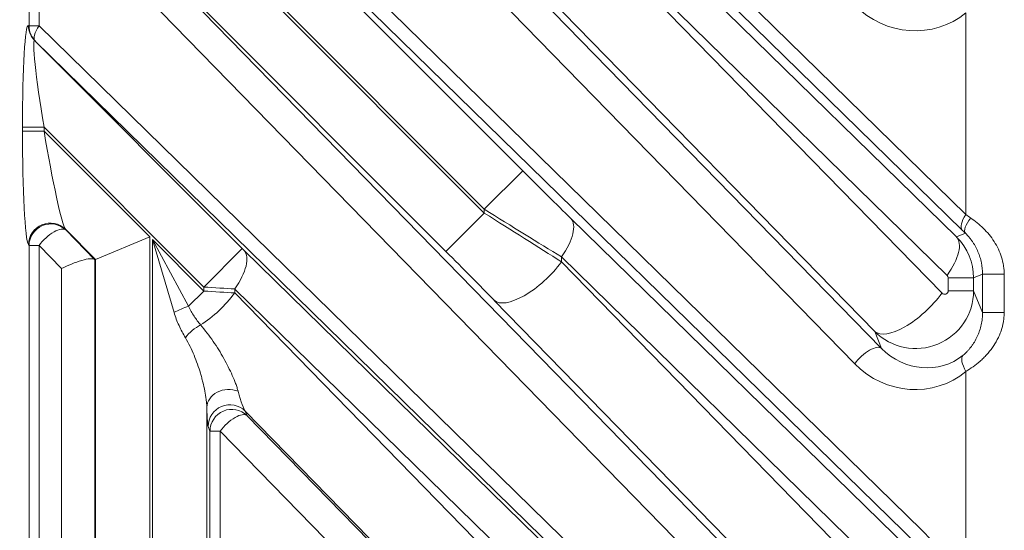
# Model space of a CAD drawing. Header units: millimetres. Extents: x 4 to 836, y 5 to 589.
# Tile 115 of 163: x 633.79 to 647.39, y 340.64 to 347.69. Entities that reach past the tile are written whole.
import ezdxf

# ---------------------------------------------------------------- set-up
doc = ezdxf.new("R2010")
doc.units = ezdxf.units.MM
doc.layers.add('1', color=7, linetype='Continuous', true_color=0xffffff)
doc.styles.add('ideas_simplex', font='simplex.shx')
doc.dimstyles.get("Standard").update_dxf_attribs({"dimtxt": 0.18, "dimasz": 0.18, "dimexe": 0.18, "dimexo": 0.0625, "dimgap": 0.09, "dimtad": 0, "dimtih": 1, "dimtoh": 1, "dimdec": 4, "dimzin": 0, "dimdsep": 46, "dimtxsty": 'Standard', "dimcen": 0.09, "dimadec": 0, "dimazin": 0, "dimtfac": 1, "dimtdec": 4, "dimtofl": 0, "dimtmove": 0, "dimatfit": 3, "dimfxl": 1, "dimtolj": 1, "dimtzin": 0, "dimarcsym": 0})

# ---------------------------------------------------------------- blocks, each defined once
blk = doc.blocks.new('_U14')
at = {"layer": '1', "color": 87, "lineweight": 25}
for p, q in [((659.001477, 397.718278), (657.501477, 397.718278)), ((657.501477, 397.718278), (657.501477, 392.093278)), ((671.706477, 397.718278), (670.206477, 397.718278)), ((671.706477, 392.093278), (671.706477, 397.718278)), ((657.501477, 392.093278), (659.001477, 392.093278)), ((670.206477, 392.093278), (671.706477, 392.093278))]:
    blk.add_line(p, q, dxfattribs=at)
at = {"layer": '1', "color": 152, "lineweight": 13}
for p, q in [((633.103977, 337.630815), (633.103977, 392.593278)), ((696.103977, 320.097855), (696.103977, 392.593278))]:
    blk.add_line(p, q, dxfattribs=at)
at = {"layer": '1', "color": 27, "lineweight": 13}
blk.add_line((633.103977, 390.593278), (696.103977, 390.593278), dxfattribs=at)
at = {"layer": '1', "color": 27, "lineweight": 18}
for points in [[(633.103977, 390.593278), (636.103975, 391.122259), (636.103979, 390.064297)], [(696.103977, 390.593278), (693.103979, 390.064297), (693.103975, 391.122259)]]:
    blk.add_solid(points, dxfattribs=at)
at = {"layer": '1', "color": 87, "linetype": 'Continuous', "lineweight": 25, "char_height": 3, "attachment_point": 7, "line_spacing_factor": 1.204819, "style": 'ideas_simplex'}
for s, insert in [('\\W1.0642;63', (661.942977, 399.853278)), ('\\W1.2097;2.48', (658.972977, 392.540778))]:
    blk.add_mtext(s, dxfattribs=dict(at, insert=insert))

msp = doc.modelspace()

# ---------------------------------------------------------------- linework, layer by layer
at = {"layer": '1', "color": 143, "linetype": 'Continuous', "lineweight": 13}
for p, q in [((638.673, 352.993), (646.86, 344.997)), ((634.056, 352.552), (646.251, 340.642)), ((633.996, 352.344), (640.737, 345.603)), ((646.199, 340.43), (634.004, 352.34)), ((637.5, 351.539), (645.696, 343.151)), ((645.325, 342.939), (637.128, 351.327)), ((640.207, 345.073), (634.124, 351.155)), ((634.124, 351.1), (640.207, 345.018)), ((641.403, 349.894), (646.732, 344.689)), ((639.677, 344.488), (634.42, 349.745)), ((634.428, 349.732), (644.291, 339.639)), ((633.917, 347.602), (633.917, 349.52)), ((643.919, 339.427), (634.056, 349.52)), ((634.056, 349.52), (634.056, 347.602)), ((646.601, 344.159), (641.273, 349.363)), ((641.273, 349.294), (646.53, 343.915)), ((645.6, 343.385), (640.343, 348.764)), ((646.86, 344.997), (646.86, 347.784)), ((633.909, 347.607), (633.917, 347.602)), ((634.056, 347.602), (633.917, 347.602)), ((634.056, 347.602), (642.692, 339.168)), ((634.004, 347.39), (633.996, 347.394)), ((633.996, 347.394), (636.862, 344.528)), ((642.64, 338.955), (634.004, 347.39)), ((634.124, 346.205), (633.825, 346.205)), ((633.825, 346.15), (633.825, 346.205)), ((634.124, 346.205), (634.124, 346.15)), ((636.332, 343.998), (634.124, 346.205)), ((634.124, 346.15), (633.825, 346.15)), ((634.124, 346.15), (635.585, 344.69)), ((640.737, 345.603), (640.207, 345.073)), ((639.677, 344.488), (640.207, 345.018)), ((640.207, 345.018), (640.207, 345.073)), ((641.403, 344.944), (646.077, 340.379)), ((634.835, 344.38), (634.42, 344.795)), ((634.42, 344.795), (634.428, 344.783)), ((646.732, 344.689), (646.853, 344.74)), ((633.917, 344.571), (633.909, 344.583)), ((634.056, 344.571), (633.917, 344.571)), ((633.917, 337.415), (633.917, 344.571)), ((634.056, 344.571), (634.056, 337.415)), ((634.367, 344.252), (634.056, 344.571)), ((635.585, 344.69), (635.585, 336.486)), ((635.623, 344.652), (636.332, 343.943)), ((635.623, 344.652), (636.122, 343.733)), ((635.92, 343.649), (635.623, 344.652)), ((635.623, 336.489), (635.623, 344.652)), ((636.862, 344.528), (636.332, 343.998)), ((636.889, 344.502), (642.589, 338.934)), ((634.827, 344.377), (634.827, 337.423)), ((634.835, 336.215), (634.835, 344.38)), ((641.273, 344.414), (641.273, 344.345)), ((645.946, 339.849), (641.273, 344.414)), ((641.273, 344.345), (645.315, 340.208)), ((634.367, 337.423), (634.367, 344.252)), ((647.09, 344.175), (646.966, 344.124)), ((647.09, 343.648), (647.09, 344.175)), ((647.09, 344.175), (647.388, 344.175)), ((647.388, 344.175), (647.388, 343.648)), ((646.616, 343.947), (646.616, 344.124)), ((646.966, 344.124), (646.616, 344.124)), ((646.966, 344.124), (646.966, 343.947)), ((636.122, 343.733), (636.332, 343.943)), ((636.332, 343.943), (636.332, 343.998)), ((636.758, 343.971), (636.758, 343.916)), ((642.459, 338.404), (636.758, 343.971)), ((636.758, 343.916), (641.803, 338.754)), ((646.966, 343.947), (646.616, 343.947)), ((646.966, 343.947), (647.09, 343.648)), ((644.385, 339.678), (640.343, 343.814)), ((647.09, 343.648), (647.388, 343.648)), ((645.696, 343.151), (645.6, 343.385)), ((646.86, 339.826), (646.86, 342.834)), ((636.373, 342.338), (636.373, 336.259)), ((640.873, 338.224), (636.903, 342.286)), ((636.903, 342.286), (636.929, 342.223)), ((636.929, 342.223), (638.617, 340.496)), ((636.417, 342.011), (636.391, 342.074)), ((636.557, 342.011), (636.417, 342.011)), ((636.417, 337.481), (636.417, 342.011)), ((636.557, 342.011), (636.557, 337.481)), ((638.245, 340.284), (636.557, 342.011))]:
    msp.add_line(p, q, dxfattribs=at)
at = {"layer": '1', "color": 143, "linetype": 'Continuous', "lineweight": 18}
for p, q in [((646.808, 344.785), (638.621, 352.781)), ((634.428, 344.783), (634.821, 344.38)), ((635.585, 344.69), (634.835, 344.38)), ((634.827, 344.377), (634.835, 344.38))]:
    msp.add_line(p, q, dxfattribs=at)
at = {"layer": '1', "color": 143, "linetype": 'Continuous', "lineweight": 13}
for centre, major_axis, ratio, start_param, end_param in [((646.114, 348.637), (-0.922, 0.663), 0.956601, 1.389775, 2.902578), ((633.911, 346.12), (-0.005, 1.487), 0.057298, 6.251751, 7.796367), ((634.208, 347.607), (-0.143, -0.263), 0.995743, 5.20921, 5.995239), ((634.216, 347.602), (-0.143, -0.263), 0.995743, 5.20921, 5.995239), ((634.216, 347.602), (0.21, 0.215), 0.410893, 1.952429, 3.112876), ((634.21, 346.12), (-0.218, 1.276), 0.054067, 6.233155, 7.777772), ((633.911, 346.065), (-0.005, 1.487), 0.057298, 1.513182, 3.057798), ((634.21, 346.065), (-0.218, 1.276), 0.054067, 1.494586, 3.039203), ((640.737, 345.649), (-1.25, 1.251), 0.01851, 1.589317, 2.151497), ((640.207, 345.119), (-2, 1.25), 0.016642, 1.581201, 2.143381), ((640.207, 344.972), (-2, 1.25), 0.016642, 4.160614, 4.722794), ((647.02, 344.997), (0.21, 0.215), 0.410893, 1.952429, 3.112876), ((647.393, 344.602), (-1, 0.7), 0.017395, 5.210879, 5.28675), ((634.208, 344.583), (0.247, 0.17), 0.98985, 0.185255, 2.534841), ((634.216, 344.571), (0.247, 0.17), 0.98985, 0.185255, 2.534841), ((640.873, 344.414), (-0.524, -0.537), 0.410893, 1.952429, 3.112876), ((647.066, 344.952), (-0.21, -0.214), 0.353168, 5.045722, 6.255202), ((634.216, 344.571), (0.215, 0.21), 0.402972, 0.028606, 1.961924), ((647.181, 344.39), (-0.7, 0.7), 0.01851, 5.217217, 5.293089), ((646.202, 344.159), (0.524, 0.537), 0.410893, 5.094022, 6.254469), ((646.166, 344.123), (-0.795, -0.091), 0.999179, 3.027559, 3.812674), ((636.359, 343.971), (-0.524, -0.537), 0.410893, 1.952429, 3.112876), ((636.862, 344.53), (-0.05, 0.05), 0.01851, 1.589317, 2.151497), ((639.677, 344.442), (-1.25, 1.251), 0.01851, 4.168729, 4.730909), ((640.873, 344.345), (0.536, 0.524), 0.402972, 3.170199, 5.103517), ((646.565, 344.123), (-0.0499, -0.0102), 0.981792, 2.942892, 3.728006), ((636.359, 343.916), (0.536, 0.524), 0.402972, 4.213097, 5.103517), ((636.332, 344), (-0.8, 0.05), 0.002306, 1.57094, 2.133121), ((636.332, 343.941), (-0.8, 0.05), 0.002306, 4.150353, 4.712533), ((646.166, 343.949), (-0.784, 0.164), 0.997285, 0.991828, 3.34637), ((646.13, 343.915), (0.536, 0.524), 0.402972, 3.170199, 5.103517), ((646.565, 343.949), (-0.0419, 0.0301), 0.956601, 1.389775, 3.744317), ((636.038, 343.649), (0.277, 0.115), 0.162521, 1.196893, 1.9447), ((636.259, 343.299), (0.231, 0.192), 0.43732, 1.104968, 2.054453), ((645.484, 342.939), (0.215, 0.21), 0.402972, 0.028606, 1.961924), ((646.274, 343.687), (-0.674, 0.495), 0.940695, 1.392453, 2.905255), ((646.114, 343.687), (-0.922, 0.663), 0.956601, 1.389775, 2.902578), ((647.02, 342.834), (-0.193, 0.23), 0.434741, 0.07164, 1.221243), ((636.673, 342.338), (0.3, 0.011), 0.822387, 1.079716, 3.095565), ((636.679, 343.588), (-0.238, 1.311), 0.069564, 2.458871, 3.010444), ((636.691, 342.074), (0.277, 0.115), 0.997667, 0.393526, 2.748067), ((636.379, 343.588), (-0.013, 1.516), 0.019978, 2.540613, 3.092185), ((636.717, 342.011), (0.277, 0.115), 0.997667, 0.393526, 2.748067), ((636.717, 342.011), (0.215, 0.21), 0.402972, 0.028606, 1.961924), ((643.877, 338.292), (-3.29, -0.675), 0.981792, 3.419137, 3.728006)]:
    msp.add_ellipse(centre, major_axis=major_axis, ratio=ratio, start_param=start_param, end_param=end_param, dxfattribs=at)
at = {"layer": '1', "color": 143, "linetype": 'Continuous', "lineweight": 18}
for centre, major_axis, ratio, start_param, end_param in [((634.527, 344.252), (-0.299, -0.122), 0.210406, 3.255725, 5.189043), ((634.527, 344.677), (-0.3, 0.3), 0.01851, 2.960455, 3.133933)]:
    msp.add_ellipse(centre, major_axis=major_axis, ratio=ratio, start_param=start_param, end_param=end_param, dxfattribs=at)
at = {"layer": '1', "color": 143, "linetype": 'Continuous', "lineweight": 13}
for points, knots in [([(646.925, 344.952), (646.956, 344.931), (646.986, 344.909), (647.045, 344.86), (647.074, 344.835), (647.157, 344.753), (647.207, 344.693), (647.272, 344.592), (647.291, 344.557), (647.326, 344.485), (647.34, 344.448), (647.364, 344.373), (647.373, 344.334), (647.382, 344.275), (647.385, 344.255), (647.388, 344.215), (647.388, 344.195), (647.388, 344.175)], [0, 0, 0, 0, 0.125, 0.125, 0.25, 0.25, 0.5, 0.5, 0.625, 0.625, 0.75, 0.75, 0.875, 0.875, 0.9375, 0.9375, 1, 1, 1, 1]), ([(647.09, 344.175), (647.09, 344.229), (647.085, 344.281), (647.069, 344.359), (647.062, 344.385), (647.05, 344.423), (647.046, 344.436), (647.037, 344.461), (647.032, 344.474), (647.016, 344.51), (647.005, 344.534), (646.986, 344.569), (646.979, 344.58), (646.965, 344.603), (646.958, 344.614), (646.943, 344.635), (646.936, 344.646), (646.92, 344.666), (646.912, 344.676), (646.887, 344.705), (646.871, 344.723), (646.853, 344.74)], [0, 0, 0, 0, 0.25, 0.25, 0.375, 0.375, 0.4375, 0.4375, 0.5, 0.5, 0.625, 0.625, 0.6875, 0.6875, 0.75, 0.75, 0.8125, 0.8125, 0.875, 0.875, 1, 1, 1, 1]), ([(636.077, 343.299), (636.045, 343.352), (636.016, 343.408), (635.976, 343.496), (635.963, 343.525), (635.94, 343.587), (635.929, 343.618), (635.92, 343.649)], [0, 0, 0, 0, 0.5, 0.5, 0.75, 0.75, 1, 1, 1, 1]), ([(636.122, 343.733), (636.128, 343.721), (636.133, 343.709), (636.145, 343.685), (636.151, 343.673), (636.17, 343.639), (636.184, 343.617), (636.226, 343.552), (636.256, 343.513), (636.287, 343.475)], [0, 0, 0, 0, 0.125, 0.125, 0.25, 0.25, 0.5, 0.5, 1, 1, 1, 1]), ([(646.82, 343.057), (646.839, 343.073), (646.858, 343.09), (646.885, 343.118), (646.894, 343.127), (646.912, 343.148), (646.921, 343.159), (646.938, 343.181), (646.946, 343.192), (646.962, 343.216), (646.97, 343.227), (646.992, 343.264), (647.005, 343.289), (647.023, 343.327), (647.029, 343.341), (647.039, 343.367), (647.044, 343.381), (647.058, 343.422), (647.065, 343.45), (647.078, 343.505), (647.082, 343.534), (647.088, 343.591), (647.09, 343.62), (647.09, 343.648)], [0, 0, 0, 0, 0.125, 0.125, 0.1875, 0.1875, 0.25, 0.25, 0.3125, 0.3125, 0.375, 0.375, 0.5, 0.5, 0.5625, 0.5625, 0.625, 0.625, 0.75, 0.75, 0.875, 0.875, 1, 1, 1, 1]), ([(647.388, 343.648), (647.388, 343.627), (647.388, 343.605), (647.384, 343.561), (647.381, 343.539), (647.37, 343.476), (647.36, 343.434), (647.339, 343.373), (647.331, 343.352), (647.314, 343.312), (647.304, 343.292), (647.274, 343.234), (647.251, 343.198), (647.202, 343.128), (647.175, 343.095), (647.132, 343.047), (647.117, 343.032), (647.087, 343.002), (647.071, 342.988), (647.024, 342.947), (646.991, 342.921), (646.926, 342.875), (646.893, 342.853), (646.86, 342.834)], [0, 0, 0, 0, 0.0625, 0.0625, 0.125, 0.125, 0.25, 0.25, 0.3125, 0.3125, 0.375, 0.375, 0.5, 0.5, 0.625, 0.625, 0.6875, 0.6875, 0.75, 0.75, 0.875, 0.875, 1, 1, 1, 1]), ([(636.287, 343.475), (636.319, 343.438), (636.35, 343.401), (636.408, 343.325), (636.435, 343.287), (636.488, 343.21), (636.514, 343.171), (636.562, 343.092), (636.585, 343.053), (636.629, 342.974), (636.65, 342.935), (636.689, 342.856), (636.708, 342.817), (636.742, 342.741), (636.758, 342.703), (636.778, 342.648), (636.785, 342.63), (636.796, 342.595), (636.802, 342.577), (636.806, 342.561)], [0, 0, 0, 0, 0.125, 0.125, 0.25, 0.25, 0.375, 0.375, 0.5, 0.5, 0.625, 0.625, 0.75, 0.75, 0.875, 0.875, 0.9375, 0.9375, 1, 1, 1, 1]), ([(636.373, 342.338), (636.373, 342.355), (636.372, 342.373), (636.368, 342.409), (636.366, 342.428), (636.359, 342.485), (636.353, 342.524), (636.337, 342.603), (636.328, 342.644), (636.313, 342.705), (636.308, 342.726), (636.296, 342.767), (636.29, 342.788), (636.272, 342.85), (636.259, 342.892), (636.229, 342.974), (636.214, 343.015), (636.18, 343.098), (636.162, 343.138), (636.122, 343.219), (636.101, 343.259), (636.077, 343.299)], [0, 0, 0, 0, 0.0625, 0.0625, 0.125, 0.125, 0.25, 0.25, 0.375, 0.375, 0.4375, 0.4375, 0.5, 0.5, 0.625, 0.625, 0.75, 0.75, 0.875, 0.875, 1, 1, 1, 1])]:
    msp.add_open_spline(points, degree=3, knots=knots, dxfattribs=at)

# ---------------------------------------------------------------- dimensions: what is measured, and where the dimension line sits
at = {"layer": '1', "color": 87, "linetype": 'Continuous', "lineweight": 25}
dim = msp.add_linear_dim(base=(696.104, 390.593), p1=(633.104, 335.131), p2=(696.104, 317.598), text='<>\\P[\\C87;\\H3.00;\\Fsimplex.shx;2.48\\Fsimplex.shx;\\H3.00;\\C87; ]', dimstyle='Standard', override={"dimtxt": 3, "dimasz": 3, "dimexe": 2, "dimexo": 2.5, "dimgap": 1.5, "dimtad": 1, "dimtih": 1, "dimtoh": 0, "dimdec": 2, "dimlfac": 1, "dimzin": 8, "dimdsep": 44, "dimlunit": 2, "dimtxsty": 'ideas_simplex', "dimsah": 1, "dimse1": 0, "dimse2": 0, "dimsd1": 0, "dimsd2": 0, "dimclrd": 27, "dimclre": 152, "dimclrt": 87, "dimtol": 0, "dimtm": -0.1, "dimtfac": 0.5, "dimtdec": 2, "dimtofl": 1, "dimtmove": 0, "dimtzin": 8, "dimlwd": 13, "dimlwe": 13}, dxfattribs=at)
dim.commit()
dim.dimension.update_dxf_attribs({"geometry": '_U14', "text_midpoint": (664.604, 390.593), "dimtype": 160})

doc.saveas('drawing.dxf')
